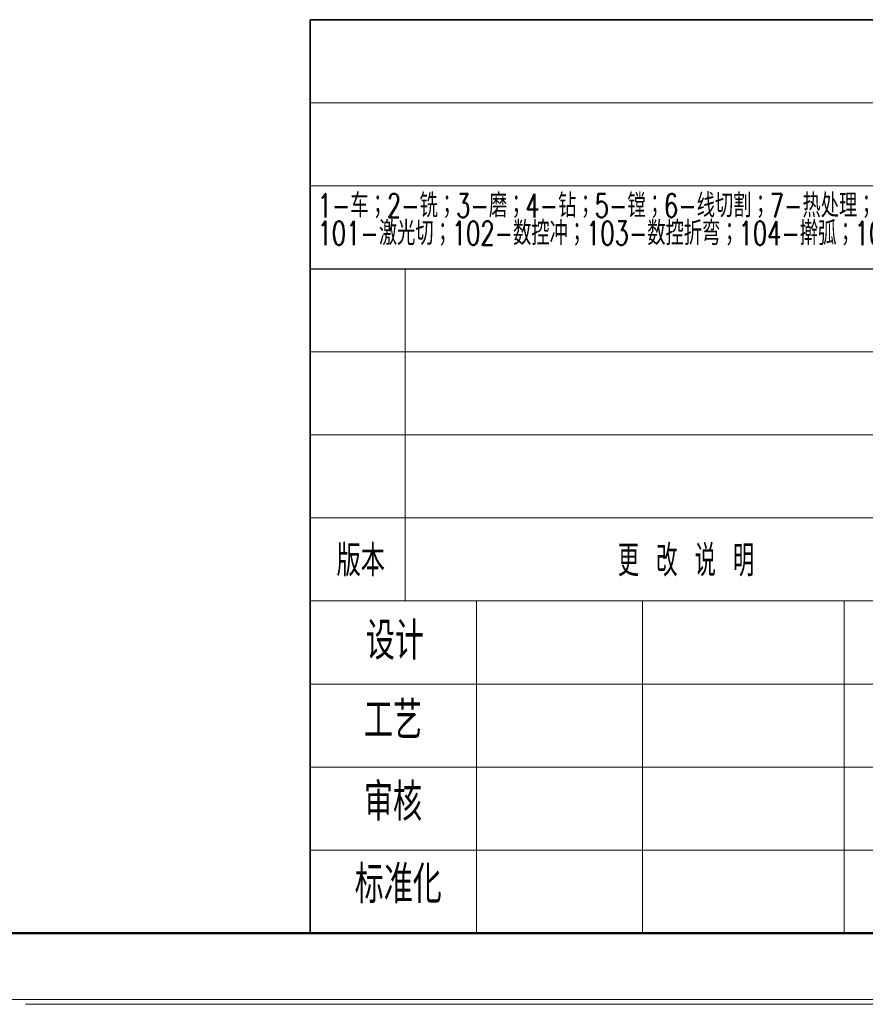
# Model space of a CAD drawing. Header units: millimetres. Extents: x 0 to 420, y 0 to 297.
# Tile 11 of 21: x 209 to 281, y 0 to 83. Entities that reach past the tile are written whole.
import ezdxf

# ---------------------------------------------------------------- set-up
doc = ezdxf.new("R2010")
doc.units = ezdxf.units.MM
doc.styles.add('SLDTEXTSTYLE0', font='TXT', dxfattribs={"width": 0.7, "bigfont": 'bigfont'})
doc.styles.add('SLDTEXTSTYLE1', font='TXT', dxfattribs={"width": 0.614286, "bigfont": 'bigfont'})

# ---------------------------------------------------------------- blocks, each defined once
blk = doc.blocks.new('SW_NOTE_1')
at = {"color": 0, "linetype": 'Continuous', "lineweight": 0, "char_height": 2, "attachment_point": 1, "style": 'SLDTEXTSTYLE0'}
for s, insert in [('1-车；2-铣；3-磨；4-钻；5-镗；6-线切割；7-热处理；8-表面处理；9-铸造；10-焊接；11-放电', (0, 2.578)), ('101-激光切；102-数控冲；103-数控折弯；104-擀弧；105-铆接；201-注塑；202-激光打印；203-挤出打印； 999-其余中文描述', (0, 0.25))]:
    blk.add_mtext(s, dxfattribs=dict(at, insert=insert))

msp = doc.modelspace()

# ---------------------------------------------------------------- linework, layer by layer
at = {"color": 7, "linetype": 'Continuous', "lineweight": 35}
for p, q in [((233.996, 61.989), (233.996, 82.989)), ((233.996, 82.989), (413.996, 82.989)), ((233.996, 61.989), (233.996, 5.989)), ((413.996, 5.989), (233.996, 5.989))]:
    msp.add_line(p, q, dxfattribs=at)
at = {"color": 7, "linetype": 'Continuous', "lineweight": 18}
for p, q in [((233.996, 75.989), (413.996, 75.989)), ((367.996, 68.989), (233.996, 68.989)), ((241.996, 33.989), (241.996, 61.989)), ((323.996, 54.989), (233.996, 54.989)), ((323.996, 47.989), (233.996, 47.989)), ((323.996, 40.989), (233.996, 40.989)), ((367.996, 33.989), (233.996, 33.989)), ((247.996, 5.989), (247.996, 33.989)), ((261.996, 5.989), (261.996, 33.989)), ((278.996, 5.989), (278.996, 33.989)), ((323.996, 26.989), (233.996, 26.989)), ((323.996, 19.989), (233.996, 19.989)), ((323.996, 12.989), (233.996, 12.989)), ((-0.001, 0.397), (419.993, 0.397)), ((209.996, -0.011), (419.996, -0.011))]:
    msp.add_line(p, q, dxfattribs=at)
at = {"color": 7, "linetype": 'Continuous', "lineweight": 25}
msp.add_line((233.996, 61.989), (413.996, 61.989), dxfattribs=at)
at = {"color": 7, "linetype": 'Continuous', "lineweight": 50}
for p in [(23.996, 5.989), (233.996, 5.989)]:
    msp.add_line(p, (413.996, 5.989), dxfattribs=at)

# ---------------------------------------------------------------- block references
at = {"color": 7, "linetype": 'Continuous', "lineweight": 0}
msp.add_blockref('SW_NOTE_1', (234.613, 65.745), dxfattribs=at)

# ---------------------------------------------------------------- texts
at = {"color": 7, "linetype": 'Continuous', "lineweight": 0, "attachment_point": 2}
for s, insert, char_height, style in [('版本', (238.251, 38.717), 2.6458, 'SLDTEXTSTYLE0'), ('更 改 说 明', (265.677, 38.717), 2.6458, 'SLDTEXTSTYLE1'), ('设计', (241.128, 32.218), 3.175, 'SLDTEXTSTYLE0'), ('工艺', (240.968, 25.52), 3.175, 'SLDTEXTSTYLE0'), ('审核', (240.968, 18.634), 3.175, 'SLDTEXTSTYLE0'), ('标准化', (241.413, 11.684), 3.175, 'SLDTEXTSTYLE0')]:
    msp.add_mtext(s, dxfattribs=dict(at, insert=insert, char_height=char_height, style=style))

doc.saveas('drawing.dxf')
